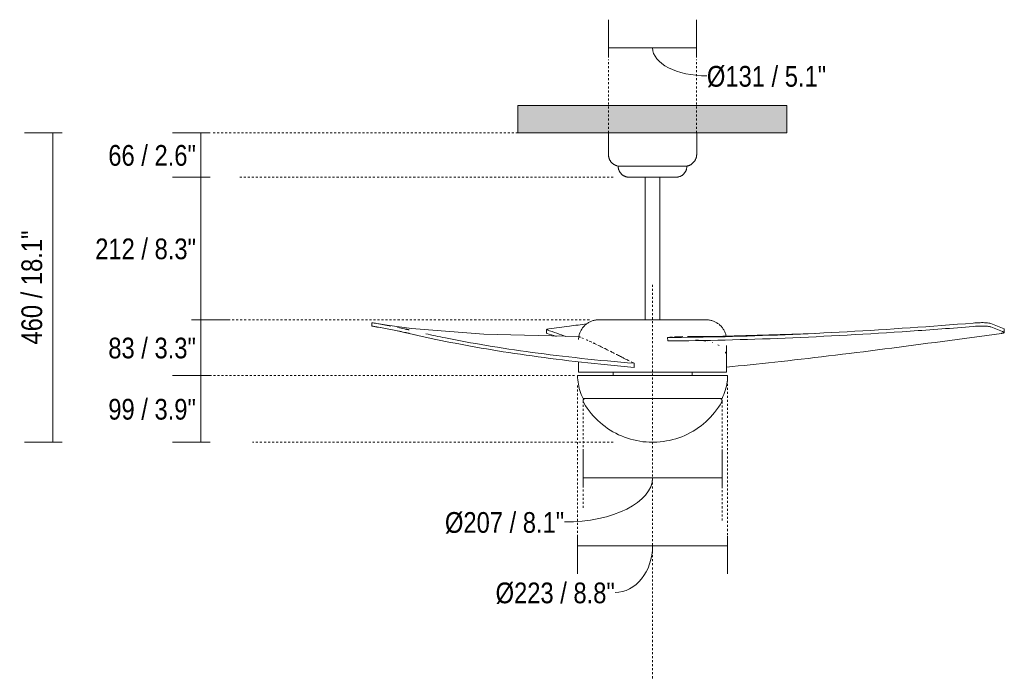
# Model space of a CAD drawing. Header units: millimetres. Extents: x 5654 to 11329, y -3177 to 7544.
# Tile 2 of 3: x 5654 to 7118, y 1189 to 2168. Entities that reach past the tile are written whole.
import ezdxf

# ---------------------------------------------------------------- set-up
doc = ezdxf.new("R2010")
doc.units = ezdxf.units.MM
doc.linetypes.add('Dash', pattern=[6, 3, -3])
doc.layers.add('A-ANNO-DIMS', color=7, linetype='Dash', lineweight=9, true_color=0xd2d2d2)
for name, color, linetype, lineweight in [('A-ANNO-DIMS-14', 7, 'Continuous', 9), ('A-CLNG', 7, 'Continuous', 9), ('E-ELEC-FIXT', 7, 'Continuous', 9)]:
    doc.layers.add(name, color=color, linetype=linetype, lineweight=lineweight)
doc.styles.add('Arial Narrow', font='ARIALN.TTF', dxfattribs={"height": 30.8})
doc.dimstyles.new('FARO_-_2_2mm_Arial_Narrow_mm_Inch_Horiz', dxfattribs={"dimscale": 304.8, "dimtxt": 31.521674, "dimasz": 0, "dimexe": 0.137795, "dimexo": 0.0625, "dimgap": 0.022966, "dimtad": 3, "dimtih": 1, "dimtoh": 1, "dimdec": 0, "dimzin": 0, "dimdsep": 46, "dimtxsty": 'Arial Narrow', "dimblk1": 'NONE', "dimblk2": 'NONE', "dimsah": 1, "dimcen": 0.09, "dimadec": 0, "dimazin": 0, "dimtfac": 1, "dimtdec": 4, "dimtix": 1, "dimtmove": 0, "dimatfit": 3, "dimfxl": 0.045932, "dimfxlon": 1, "dimtvp": 1, "dimtolj": 1, "dimtzin": 0, "dimarcsym": 2})
doc.dimstyles.new('FARO_-_2_2mm_Arial_Narrow_mm_Inch_Left', dxfattribs={"dimscale": 304.8, "dimtxt": 31.521674, "dimasz": 0, "dimexe": 0.137795, "dimexo": 0.0625, "dimgap": 0.022966, "dimtad": 1, "dimdec": 0, "dimzin": 0, "dimdsep": 46, "dimtxsty": 'Arial Narrow', "dimblk1": 'NONE', "dimblk2": 'NONE', "dimsah": 1, "dimcen": 0.09, "dimadec": 0, "dimazin": 0, "dimtfac": 1, "dimtdec": 4, "dimtix": 1, "dimtmove": 1, "dimatfit": 3, "dimfxl": 0.045932, "dimfxlon": 1, "dimtvp": 1, "dimtolj": 1, "dimtzin": 0, "dimarcsym": 2})
doc.dimstyles.new('FARO_-_2_2mm_Arial_Narrow_mm_Inch_Left_1', dxfattribs={"dimscale": 304.8, "dimtxt": 31.521674, "dimasz": 0, "dimexe": 0.137795, "dimexo": 0.0625, "dimgap": 0.022966, "dimtad": 1, "dimdec": 0, "dimzin": 0, "dimdsep": 46, "dimtxsty": 'Arial Narrow', "dimblk1": 'NONE', "dimblk2": 'NONE', "dimsah": 1, "dimcen": 0.09, "dimadec": 0, "dimazin": 0, "dimtfac": 1, "dimtdec": 4, "dimtix": 1, "dimtmove": 0, "dimatfit": 3, "dimfxl": 0.045932, "dimfxlon": 1, "dimtvp": 1, "dimtolj": 1, "dimtzin": 0, "dimarcsym": 2})
doc.dimstyles.new('FARO_-_2_2mm_Arial_Narrow_mm_Inch_Right', dxfattribs={"dimscale": 304.8, "dimtxt": 31.521674, "dimasz": 0, "dimexe": 0.137795, "dimexo": 0.0625, "dimgap": 0.022966, "dimtad": 1, "dimdec": 0, "dimzin": 0, "dimdsep": 46, "dimtxsty": 'Arial Narrow', "dimblk1": 'NONE', "dimblk2": 'NONE', "dimsah": 1, "dimcen": 0.09, "dimadec": 0, "dimazin": 0, "dimtfac": 1, "dimtdec": 4, "dimtix": 1, "dimtmove": 1, "dimatfit": 3, "dimfxl": 0.045932, "dimfxlon": 1, "dimtvp": 1, "dimtolj": 1, "dimtzin": 0, "dimarcsym": 2})

# ---------------------------------------------------------------- blocks, each defined once
blk = doc.blocks.new('33415 - 33721 NUU White ceiling fan-563461-Alzado_PDF')
at = {"layer": 'E-ELEC-FIXT'}
for p, q in [((6529.7, 2000), (6529.7, 1968)), ((6660.9, 1968), (6660.9, 2000)), ((6646.3, 1950.3), (6544.3, 1950.3)), ((6584.5, 1934), (6584.5, 1722)), ((6606, 1722), (6606, 1934)), ((6177.9, 1717.7), (6177.9, 1712.6)), ((6437.8, 1707.3), (6437.8, 1702.2)), ((7118.2, 1703.1), (7118.2, 1708.2)), ((6617.8, 1691.9), (6617.8, 1690.6)), ((6705.3, 1644.3), (6705.3, 1683.7)), ((6485.3, 1659.5), (6485.3, 1644.3)), ((6568, 1651.3), (6568, 1657.3)), ((6485.3, 1644.3), (6705.3, 1644.3)), ((6536.5, 1644.3), (6536.5, 1639.3)), ((6654, 1639.3), (6654, 1644.3)), ((6483.7, 1639.3), (6706.8, 1639.3)), ((6491.9, 1604.9), (6698.6, 1604.9))]:
    blk.add_line(p, q, dxfattribs=at)
at = {"layer": 'E-ELEC-FIXT', "flags": 128}
for points in [[(6544.3, 1950.3), (6543.6, 1950.5), (6542.9, 1950.6), (6542.2, 1950.8), (6541.5, 1951.1), (6540.8, 1951.3), (6540.2, 1951.6), (6539.5, 1951.9), (6538.9, 1952.3), (6538.3, 1952.6), (6537.7, 1953), (6537.1, 1953.4), (6536.5, 1953.9), (6535.9, 1954.3), (6535.4, 1954.8), (6534.9, 1955.3), (6534.4, 1955.8), (6533.9, 1956.4), (6533.5, 1956.9), (6533, 1957.5), (6532.6, 1958.1), (6532.2, 1958.7), (6531.9, 1959.3), (6531.5, 1960), (6531.2, 1960.6), (6531, 1961.3), (6530.7, 1962), (6530.5, 1962.7), (6530.3, 1963.3), (6530.1, 1964), (6530, 1964.8), (6529.8, 1965.5), (6529.8, 1966.2), (6529.7, 1966.9), (6529.7, 1967.6), (6529.7, 1968)], [(6660.9, 1968), (6660.9, 1967.3), (6660.8, 1966.6), (6660.7, 1965.8), (6660.6, 1965.1), (6660.5, 1964.4), (6660.4, 1963.7), (6660.2, 1963), (6660, 1962.3), (6659.7, 1961.6), (6659.4, 1961), (6659.2, 1960.3), (6658.8, 1959.7), (6658.5, 1959), (6658.1, 1958.4), (6657.7, 1957.8), (6657.3, 1957.2), (6656.9, 1956.7), (6656.4, 1956.1), (6655.9, 1955.6), (6655.4, 1955.1), (6654.9, 1954.6), (6654.3, 1954.1), (6653.8, 1953.7), (6653.2, 1953.2), (6652.6, 1952.8), (6652, 1952.5), (6651.4, 1952.1), (6650.7, 1951.8), (6650.1, 1951.5), (6649.4, 1951.2), (6648.7, 1951), (6648, 1950.7), (6647.3, 1950.6), (6646.6, 1950.4), (6646.3, 1950.3)], [(6560.3, 1934), (6559.6, 1934), (6559, 1934), (6558.4, 1934.1), (6557.7, 1934.2), (6557.1, 1934.3), (6556.5, 1934.4), (6555.8, 1934.6), (6555.2, 1934.8), (6554.6, 1935), (6554, 1935.3), (6553.5, 1935.5), (6552.9, 1935.8), (6552.3, 1936.1), (6551.8, 1936.4), (6551.2, 1936.8), (6550.7, 1937.2), (6550.2, 1937.5), (6549.7, 1938), (6549.2, 1938.4), (6548.8, 1938.8), (6548.4, 1939.3), (6547.9, 1939.8), (6547.5, 1940.3), (6547.2, 1940.8), (6546.8, 1941.3), (6546.5, 1941.9), (6546.2, 1942.4), (6545.9, 1943), (6545.6, 1943.6), (6545.4, 1944.2), (6545.1, 1944.8), (6544.9, 1945.4), (6544.8, 1946), (6544.6, 1946.6), (6544.5, 1947.3), (6544.4, 1947.9), (6544.3, 1948.5), (6544.3, 1949.2), (6544.3, 1949.8), (6544.3, 1950.3)], [(6646.3, 1950.3), (6646.3, 1949.7), (6646.2, 1949), (6646.2, 1948.4), (6646.1, 1947.8), (6646, 1947.1), (6645.9, 1946.5), (6645.7, 1945.9), (6645.6, 1945.3), (6645.4, 1944.7), (6645.1, 1944.1), (6644.9, 1943.5), (6644.6, 1942.9), (6644.3, 1942.3), (6644, 1941.8), (6643.7, 1941.2), (6643.3, 1940.7), (6642.9, 1940.2), (6642.5, 1939.7), (6642.1, 1939.2), (6641.6, 1938.7), (6641.2, 1938.3), (6640.7, 1937.9), (6640.2, 1937.5), (6639.7, 1937.1), (6639.2, 1936.7), (6638.6, 1936.4), (6638.1, 1936), (6637.5, 1935.7), (6637, 1935.5), (6636.4, 1935.2), (6635.8, 1935), (6635.2, 1934.8), (6634.5, 1934.6), (6633.9, 1934.4), (6633.3, 1934.3), (6632.7, 1934.2), (6632, 1934.1), (6631.4, 1934), (6630.8, 1934), (6630.3, 1934)], [(6565.8, 1934), (6565.3, 1934), (6564.6, 1934), (6563.9, 1934), (6563.3, 1934), (6562.8, 1934), (6562.3, 1934), (6561.8, 1934), (6561.5, 1934), (6561.1, 1934), (6560.8, 1934), (6560.6, 1934), (6560.4, 1934), (6560.3, 1934), (6560.3, 1934), (6560.3, 1934)], [(6560.3, 1934), (6560.3, 1934), (6560.4, 1934), (6560.5, 1934), (6560.7, 1934), (6561, 1934), (6561.3, 1934), (6561.6, 1934), (6562, 1934), (6562.5, 1934), (6563, 1934), (6563.6, 1934), (6564.2, 1934), (6564.9, 1934), (6565.6, 1934), (6566.4, 1934), (6567.2, 1934), (6568.1, 1934), (6569, 1934), (6569.9, 1934), (6570.9, 1934), (6571.9, 1934), (6573, 1934), (6574.1, 1934), (6575.2, 1934), (6576.4, 1934), (6577.5, 1934), (6578.8, 1934), (6580, 1934), (6581.3, 1934), (6582.6, 1934), (6583.9, 1934), (6585.2, 1934), (6586.6, 1934), (6587.9, 1934), (6589.3, 1934), (6590.7, 1934), (6592.1, 1934), (6593.5, 1934), (6594.9, 1934), (6596.3, 1934), (6597.7, 1934), (6599.1, 1934), (6600.5, 1934), (6601.8, 1934), (6603.2, 1934), (6604.6, 1934), (6605.9, 1934), (6607.2, 1934), (6608.5, 1934), (6609.8, 1934), (6611.1, 1934), (6612.3, 1934), (6613.5, 1934), (6614.7, 1934), (6615.9, 1934), (6617, 1934), (6618.1, 1934), (6619.1, 1934), (6620.1, 1934), (6621.1, 1934), (6622, 1934), (6622.9, 1934), (6623.7, 1934), (6624.5, 1934), (6625.3, 1934), (6626, 1934), (6626.6, 1934), (6627.2, 1934), (6627.7, 1934), (6628.2, 1934), (6628.7, 1934), (6629.1, 1934), (6629.4, 1934), (6629.7, 1934), (6629.9, 1934), (6630.1, 1934), (6630.2, 1934), (6630.3, 1934), (6630.3, 1934)], [(6630.3, 1934), (6630.2, 1934), (6630.2, 1934), (6630, 1934), (6629.8, 1934), (6629.6, 1934), (6629.3, 1934), (6628.9, 1934), (6628.5, 1934), (6628, 1934), (6627.5, 1934), (6626.9, 1934), (6626.3, 1934), (6625.6, 1934), (6624.9, 1934), (6624.7, 1934)], [(6485.7, 1697.1), (6344.2, 1700.4), (6237.1, 1709), (6200.7, 1713.9), (6188.9, 1715.9), (6187.6, 1716.1), (6187.6, 1716.1)], [(6485.3, 1692.8), (6485.3, 1693.1), (6485.4, 1694.3), (6485.5, 1695.5), (6485.7, 1696.7), (6485.9, 1697.8), (6486.1, 1699), (6486.4, 1700.2), (6486.8, 1701.3), (6487.2, 1702.5), (6487.6, 1703.6), (6488.1, 1704.7), (6488.7, 1705.8), (6489.3, 1706.8), (6489.9, 1707.9), (6490.5, 1708.9), (6491.2, 1709.9), (6492, 1710.8), (6492.7, 1711.7), (6493.6, 1712.6), (6494.4, 1713.5), (6495.3, 1714.3), (6496.2, 1715.1), (6497.1, 1715.8), (6498.1, 1716.5), (6499.1, 1717.2), (6500.1, 1717.8), (6501.2, 1718.4), (6502.3, 1719), (6503.4, 1719.5), (6504.5, 1719.9), (6505.6, 1720.4), (6506.8, 1720.7), (6507.9, 1721), (6509.1, 1721.3), (6510.3, 1721.6), (6511.5, 1721.7), (6512.7, 1721.9), (6513.9, 1722), (6515.1, 1722), (6515.4, 1722)], [(6515.4, 1722), (6515.5, 1722), (6515.7, 1722), (6516, 1722), (6516.4, 1722), (6517, 1722), (6517.7, 1722), (6518.5, 1722), (6519.5, 1722), (6520.5, 1722), (6521.7, 1722), (6522.8, 1722)], [(6675.1, 1722), (6675.1, 1722), (6674.9, 1722), (6674.6, 1722), (6674.1, 1722), (6673.5, 1722), (6672.8, 1722), (6672, 1722), (6671.1, 1722), (6670, 1722), (6668.8, 1722), (6667.5, 1722), (6666.1, 1722), (6664.6, 1722), (6662.9, 1722), (6661.2, 1722), (6659.3, 1722), (6657.4, 1722), (6655.3, 1722), (6653.2, 1722), (6650.9, 1722), (6648.6, 1722), (6646.2, 1722), (6643.6, 1722), (6641.1, 1722), (6638.4, 1722), (6635.7, 1722), (6632.9, 1722), (6630.1, 1722), (6627.2, 1722), (6624.2, 1722), (6621.2, 1722), (6618.2, 1722), (6615.1, 1722), (6612, 1722), (6608.8, 1722), (6605.7, 1722), (6602.5, 1722), (6599.3, 1722), (6596.1, 1722), (6592.9, 1722), (6589.7, 1722), (6586.6, 1722), (6583.4, 1722), (6580.2, 1722), (6577.1, 1722), (6574, 1722), (6571, 1722), (6567.9, 1722), (6565, 1722), (6562, 1722), (6559.2, 1722), (6556.3, 1722), (6553.6, 1722), (6550.9, 1722), (6548.3, 1722), (6545.7, 1722), (6543.3, 1722), (6540.9, 1722), (6538.6, 1722), (6536.4, 1722), (6534.3, 1722), (6532.3, 1722), (6530.3, 1722), (6528.5, 1722), (6526.8, 1722), (6525.2, 1722), (6523.8, 1722), (6522.4, 1722), (6521.1, 1722), (6520, 1722), (6519, 1722), (6518.1, 1722), (6517.4, 1722), (6516.7, 1722), (6516.2, 1722), (6515.8, 1722), (6515.6, 1722), (6515.4, 1722), (6515.4, 1722)], [(6667.8, 1722), (6668.1, 1722), (6669.4, 1722), (6670.5, 1722), (6671.5, 1722), (6672.4, 1722), (6673.2, 1722), (6673.8, 1722), (6674.3, 1722), (6674.7, 1722), (6675, 1722), (6675.1, 1722), (6675.1, 1722)], [(6675.1, 1722), (6676.3, 1722), (6677.5, 1721.9), (6678.7, 1721.8), (6679.9, 1721.6), (6681.1, 1721.4), (6682.3, 1721.1), (6683.5, 1720.8), (6684.6, 1720.5), (6685.7, 1720.1), (6686.9, 1719.6), (6688, 1719.1), (6689, 1718.6), (6690.1, 1718), (6691.1, 1717.4), (6692.1, 1716.7), (6693.1, 1716), (6694.1, 1715.3), (6695, 1714.5), (6695.9, 1713.7), (6696.7, 1712.9), (6697.6, 1712), (6698.4, 1711.1), (6699.1, 1710.1), (6699.8, 1709.1), (6700.5, 1708.1), (6701.1, 1707.1), (6701.7, 1706.1), (6702.3, 1705), (6702.8, 1703.9), (6703.2, 1702.8), (6703.6, 1701.6), (6704, 1700.5), (6704.3, 1699.3), (6704.6, 1698.2), (6704.7, 1697.5)], [(6211.1, 1706.4), (6237.7, 1700.7), (6244.2, 1699.3)], [(6836.4, 1701.7), (6682.3, 1697.2), (6649.1, 1697.1)], [(6659.1, 1691.9), (6663.7, 1691.7), (6670.4, 1691.3), (6674, 1691), (6677.1, 1690.6)], [(6491.9, 1604.9), (6490.6, 1607.8), (6489.3, 1610.8), (6488.2, 1613.8), (6487.2, 1616.9), (6486.3, 1620), (6485.6, 1623.1), (6485, 1626.3), (6484.5, 1629.4), (6484.1, 1632.6), (6483.8, 1635.8), (6483.7, 1639.1), (6483.7, 1639.3)], [(6706.8, 1639.3), (6706.7, 1636.1), (6706.5, 1632.8), (6706.1, 1629.7), (6705.6, 1626.5), (6705, 1623.3), (6704.3, 1620.2), (6703.4, 1617.1), (6702.4, 1614), (6701.3, 1611), (6700, 1608), (6698.7, 1605.1), (6698.6, 1604.9)], [(6492.3, 1599.9), (6492.3, 1600), (6492.2, 1600.1), (6492.1, 1600.3), (6492.1, 1600.4), (6492.1, 1600.5), (6492, 1600.6), (6492, 1600.8), (6492, 1600.9), (6491.9, 1601), (6491.9, 1601.2), (6491.9, 1601.3), (6491.9, 1601.4), (6491.9, 1601.6), (6491.9, 1601.7), (6491.9, 1601.8), (6491.9, 1602), (6491.9, 1602.1), (6492, 1602.2), (6492, 1602.4), (6492, 1602.5), (6492.1, 1602.6), (6492.1, 1602.7), (6492.2, 1602.9), (6492.2, 1603), (6492.3, 1603.1), (6492.3, 1603.2), (6492.4, 1603.3), (6492.5, 1603.4), (6492.6, 1603.6), (6492.6, 1603.7), (6492.7, 1603.8), (6492.8, 1603.9), (6492.9, 1603.9), (6493, 1604), (6493.1, 1604.1), (6493.2, 1604.2), (6493.3, 1604.3), (6493.4, 1604.4), (6493.5, 1604.4), (6493.7, 1604.5), (6493.8, 1604.6), (6493.9, 1604.6), (6494, 1604.7), (6494.2, 1604.7), (6494.3, 1604.7), (6494.4, 1604.8), (6494.5, 1604.8), (6494.7, 1604.8), (6494.8, 1604.9), (6494.9, 1604.9), (6495.1, 1604.9), (6495.2, 1604.9), (6495.2, 1604.9)], [(6595.1, 1540), (6590.4, 1540.1), (6585.7, 1540.4), (6581, 1540.8), (6576.3, 1541.5), (6571.7, 1542.3), (6567, 1543.4), (6562.5, 1544.6), (6558, 1546), (6553.5, 1547.6), (6549.1, 1549.3), (6544.8, 1551.2), (6540.6, 1553.3), (6536.4, 1555.6), (6532.4, 1558), (6528.4, 1560.6), (6524.6, 1563.4), (6520.8, 1566.3), (6517.2, 1569.3), (6513.7, 1572.5), (6510.4, 1575.8), (6507.1, 1579.3), (6504.1, 1582.9), (6501.1, 1586.6), (6498.3, 1590.4), (6495.7, 1594.3), (6493.2, 1598.3), (6492.3, 1599.9)], [(6495.2, 1604.9), (6495.3, 1604.9), (6495.5, 1604.9), (6495.9, 1604.9), (6496.5, 1604.9), (6496.9, 1604.9)], [(6695.3, 1604.9), (6695.2, 1604.9), (6695, 1604.9), (6694.6, 1604.9), (6694, 1604.9), (6693.3, 1604.9), (6692.4, 1604.9), (6691.4, 1604.9), (6690.2, 1604.9), (6688.9, 1604.9), (6687.4, 1604.9), (6685.8, 1604.9), (6684, 1604.9), (6682.1, 1604.9), (6680, 1604.9), (6677.8, 1604.9), (6675.5, 1604.9), (6673.1, 1604.9), (6670.5, 1604.9), (6667.8, 1604.9), (6665, 1604.9), (6662, 1604.9), (6659, 1604.9), (6655.9, 1604.9), (6652.6, 1604.9), (6649.3, 1604.9), (6645.9, 1604.9), (6642.4, 1604.9), (6638.9, 1604.9), (6635.2, 1604.9), (6631.5, 1604.9), (6627.8, 1604.9), (6624, 1604.9), (6620.1, 1604.9), (6616.2, 1604.9), (6612.3, 1604.9), (6608.3, 1604.9), (6604.3, 1604.9), (6600.3, 1604.9), (6596.3, 1604.9), (6592.3, 1604.9), (6588.3, 1604.9), (6584.4, 1604.9), (6580.4, 1604.9), (6576.5, 1604.9), (6572.5, 1604.9), (6568.7, 1604.9), (6564.8, 1604.9), (6561, 1604.9), (6557.3, 1604.9), (6553.6, 1604.9), (6550, 1604.9), (6546.5, 1604.9), (6543, 1604.9), (6539.7, 1604.9), (6536.4, 1604.9), (6533.2, 1604.9), (6530.1, 1604.9), (6527.1, 1604.9), (6524.3, 1604.9), (6521.5, 1604.9), (6518.9, 1604.9), (6516.3, 1604.9), (6513.9, 1604.9), (6511.7, 1604.9), (6509.5, 1604.9), (6507.5, 1604.9), (6505.7, 1604.9), (6504, 1604.9), (6502.4, 1604.9), (6501, 1604.9), (6499.7, 1604.9), (6498.6, 1604.9), (6497.7, 1604.9), (6496.9, 1604.9), (6496.2, 1604.9), (6495.7, 1604.9), (6495.4, 1604.9), (6495.2, 1604.9), (6495.2, 1604.9)], [(6698.2, 1599.9), (6695.8, 1595.8), (6693.2, 1591.9), (6690.5, 1588), (6687.6, 1584.3), (6684.6, 1580.6), (6681.4, 1577.1), (6678.1, 1573.8), (6674.7, 1570.5), (6671.1, 1567.4), (6667.4, 1564.5), (6663.6, 1561.7), (6659.7, 1559), (6655.7, 1556.5), (6651.6, 1554.2), (6647.4, 1552), (6643.1, 1550), (6638.7, 1548.2), (6634.3, 1546.6), (6629.8, 1545.1), (6625.2, 1543.8), (6620.6, 1542.7), (6616, 1541.8), (6611.3, 1541.1), (6606.6, 1540.5), (6601.9, 1540.2), (6597.2, 1540), (6595.4, 1540)], [(6693.7, 1604.9), (6694.3, 1604.9), (6694.8, 1604.9), (6695.1, 1604.9), (6695.3, 1604.9), (6695.3, 1604.9)], [(6695.3, 1604.9), (6695.4, 1604.9), (6695.6, 1604.9), (6695.7, 1604.9), (6695.8, 1604.8), (6696, 1604.8), (6696.1, 1604.8), (6696.2, 1604.8), (6696.4, 1604.7), (6696.5, 1604.7), (6696.6, 1604.6), (6696.7, 1604.6), (6696.8, 1604.5), (6697, 1604.4), (6697.1, 1604.4), (6697.2, 1604.3), (6697.3, 1604.2), (6697.4, 1604.1), (6697.5, 1604.1), (6697.6, 1604), (6697.7, 1603.9), (6697.8, 1603.8), (6697.9, 1603.7), (6698, 1603.6), (6698, 1603.5), (6698.1, 1603.3), (6698.2, 1603.2), (6698.3, 1603.1), (6698.3, 1603), (6698.4, 1602.9), (6698.4, 1602.8), (6698.5, 1602.6), (6698.5, 1602.5), (6698.5, 1602.4), (6698.6, 1602.2), (6698.6, 1602.1), (6698.6, 1602), (6698.6, 1601.9), (6698.6, 1601.7), (6698.6, 1601.6), (6698.6, 1601.5), (6698.6, 1601.3), (6698.6, 1601.2), (6698.6, 1601.1), (6698.6, 1600.9), (6698.6, 1600.8), (6698.5, 1600.7), (6698.5, 1600.5), (6698.4, 1600.4), (6698.4, 1600.3), (6698.3, 1600.2), (6698.3, 1600), (6698.2, 1599.9), (6698.2, 1599.9)], [(6595.4, 1540), (6595.4, 1540), (6595.4, 1540), (6595.4, 1540), (6595.4, 1540), (6595.4, 1540), (6595.4, 1540), (6595.4, 1540), (6595.4, 1540), (6595.4, 1540), (6595.4, 1540), (6595.4, 1540), (6595.4, 1540), (6595.4, 1540), (6595.4, 1540), (6595.4, 1540), (6595.4, 1540), (6595.4, 1540), (6595.4, 1540), (6595.4, 1540), (6595.3, 1540), (6595.3, 1540), (6595.3, 1540), (6595.3, 1540), (6595.3, 1540), (6595.3, 1540), (6595.3, 1540), (6595.3, 1540), (6595.3, 1540), (6595.3, 1540), (6595.3, 1540), (6595.3, 1540), (6595.3, 1540), (6595.3, 1540), (6595.3, 1540), (6595.3, 1540), (6595.3, 1540), (6595.3, 1540), (6595.3, 1540), (6595.3, 1540), (6595.3, 1540), (6595.2, 1540), (6595.2, 1540), (6595.2, 1540), (6595.2, 1540), (6595.2, 1540), (6595.2, 1540), (6595.2, 1540), (6595.2, 1540), (6595.2, 1540), (6595.2, 1540), (6595.2, 1540), (6595.2, 1540), (6595.2, 1540), (6595.2, 1540), (6595.2, 1540), (6595.2, 1540), (6595.2, 1540), (6595.2, 1540), (6595.2, 1540), (6595.2, 1540), (6595.2, 1540), (6595.2, 1540), (6595.2, 1540), (6595.2, 1540), (6595.2, 1540), (6595.2, 1540), (6595.1, 1540), (6595.1, 1540), (6595.1, 1540), (6595.1, 1540), (6595.1, 1540), (6595.1, 1540), (6595.1, 1540), (6595.1, 1540), (6595.1, 1540)], [(6595.1, 1540), (6595.1, 1540), (6595.1, 1540), (6595.1, 1540), (6595.1, 1540), (6595.1, 1540), (6595.1, 1540), (6595.1, 1540), (6595.1, 1540), (6595.2, 1540), (6595.2, 1540), (6595.2, 1540), (6595.2, 1540), (6595.2, 1540), (6595.2, 1540), (6595.2, 1540), (6595.2, 1540), (6595.2, 1540), (6595.2, 1540), (6595.2, 1540), (6595.2, 1540), (6595.2, 1540), (6595.2, 1540), (6595.2, 1540), (6595.2, 1540), (6595.2, 1540), (6595.2, 1540), (6595.2, 1540), (6595.2, 1540), (6595.2, 1540), (6595.2, 1540), (6595.2, 1540), (6595.2, 1540), (6595.2, 1540), (6595.3, 1540), (6595.3, 1540), (6595.3, 1540), (6595.3, 1540), (6595.3, 1540), (6595.3, 1540), (6595.3, 1540), (6595.3, 1540), (6595.3, 1540), (6595.3, 1540), (6595.3, 1540), (6595.3, 1540), (6595.3, 1540), (6595.3, 1540), (6595.3, 1540), (6595.3, 1540), (6595.3, 1540), (6595.3, 1540), (6595.3, 1540), (6595.3, 1540), (6595.3, 1540), (6595.3, 1540), (6595.4, 1540), (6595.4, 1540), (6595.4, 1540), (6595.4, 1540), (6595.4, 1540), (6595.4, 1540), (6595.4, 1540), (6595.4, 1540), (6595.4, 1540), (6595.4, 1540), (6595.4, 1540), (6595.4, 1540), (6595.4, 1540), (6595.4, 1540), (6595.4, 1540), (6595.4, 1540), (6595.4, 1540), (6595.4, 1540), (6595.4, 1540), (6595.4, 1540)]]:
    blk.add_lwpolyline(points, dxfattribs=at)
at = {"layer": 'E-ELEC-FIXT'}
for points, knots in [([(6177.9, 1717.7), (6178, 1717.7), (6178.9, 1717.6), (6182.4, 1717), (6185.5, 1716.5)], [-0.6, -0.6, -0.6, -0.6, -0.4, 0, 0, 0, 0]), ([(6497.4, 1715.9), (6488.8, 1714.8), (6470.1, 1712.3), (6451.3, 1709.8), (6441.2, 1708.4)], [-0.9233398, -0.9233398, -0.9233398, -0.9233398, -0.5, 0, 0, 0, 0]), ([(6617.5, 1695.7), (6645.3, 1695.8), (6731, 1697), (6883.5, 1703.3), (7009.6, 1712.1), (7072.1, 1717.1)], [-1, -1, -1, -1, -0.8, -0.4, 0, 0, 0, 0]), ([(7072.1, 1717.1), (7075.6, 1717.4), (7082.5, 1717.8), (7092.4, 1717.7), (7096.8, 1717), (7098.3, 1716.5)], [-1, -1, -1, -1, -0.7, -0.4, 0, 0, 0, 0]), ([(6226.6, 1708.4), (6227, 1708.3), (6227.8, 1708.2), (6229.1, 1707.9), (6230.1, 1707.7), (6231, 1707.5), (6231.9, 1707.3), (6232.7, 1707.1), (6233.2, 1707), (6233.4, 1706.9)], [-1, -1, -1, -1, -0.75, -0.625, -0.5, -0.375, -0.25, -0.125, 0, 0, 0, 0]), ([(6231, 1702.4), (6230.7, 1702.4), (6230.1, 1702.6), (6229.1, 1702.8), (6227.8, 1703.1), (6227, 1703.2), (6226.6, 1703.3)], [-0.625, -0.625, -0.625, -0.625, -0.5, -0.375, -0.25, 0, 0, 0, 0]), ([(6229.1, 1702.8), (6228.8, 1702.9), (6227.8, 1703.1), (6227, 1703.2), (6226.6, 1703.3)], [-0.375, -0.375, -0.375, -0.375, -0.25, 0, 0, 0, 0]), ([(6568, 1651.3), (6541.1, 1653.6), (6462.6, 1661.3), (6344.2, 1678), (6266.9, 1693.7), (6233.4, 1701.8)], [-1, -1, -1, -1, -0.8, -0.4, 0, 0, 0, 0]), ([(6258.2, 1701.2), (6267.6, 1699.1), (6314.6, 1689.2), (6412.3, 1672.7), (6514.2, 1661.6), (6568, 1657.3)], [-0.9046247, -0.9046247, -0.9046247, -0.9046247, -0.8, -0.4, 0, 0, 0, 0]), ([(6441.2, 1708.4), (6440.6, 1708.3), (6439.7, 1708.2), (6438.7, 1707.9), (6438.2, 1707.7), (6437.8, 1707.5), (6437.7, 1707.3), (6437.8, 1707.1), (6438, 1707), (6438.2, 1706.9)], [-1, -1, -1, -1, -0.75, -0.625, -0.5, -0.375, -0.25, -0.125, 0, 0, 0, 0]), ([(7072.1, 1712), (7040.9, 1709.5), (6946.8, 1702.6), (6790.9, 1693.7), (6673.3, 1690.9), (6617.8, 1690.6)], [-1, -1, -1, -1, -0.8, -0.4, 0, 0, 0, 0]), ([(6705.2, 1651.7), (6728.4, 1653.9), (6802.9, 1661.5), (6938.7, 1678), (7055.4, 1693.7), (7114.3, 1701.8)], [-0.989078, -0.989078, -0.989078, -0.989078, -0.8, -0.4, 0, 0, 0, 0]), ([(7098.3, 1711.4), (7097.2, 1711.8), (7093.8, 1712.5), (7084.8, 1712.8), (7076.8, 1712.4), (7072.1, 1712)], [-1, -1, -1, -1, -0.7, -0.4, 0, 0, 0, 0]), ([(7114.3, 1701.8), (7114.6, 1701.9), (7115.2, 1702), (7116.1, 1702.2), (7116.9, 1702.4), (7117.6, 1702.6), (7118, 1702.8), (7118.3, 1703.1), (7118.2, 1703.2), (7118, 1703.3)], [-1, -1, -1, -1, -0.875, -0.75, -0.625, -0.5, -0.375, -0.25, 0, 0, 0, 0]), ([(6488, 1696.1), (6487.6, 1696.3), (6487.1, 1696.5), (6486.7, 1696.7), (6486.6, 1696.7)], [-0.6545975, -0.6545975, -0.6545975, -0.6545975, -0.6, -0.55383, -0.55383, -0.55383, -0.55383]), ([(6512.1, 1685.3), (6510.8, 1685.9), (6509.1, 1686.7), (6507.5, 1687.5), (6507.1, 1687.6)], [-0.26461259, -0.26461259, -0.26461259, -0.26461259, -0.2, -0.18015047, -0.18015047, -0.18015047, -0.18015047]), ([(6521.3, 1680.7), (6521.2, 1680.8), (6518.6, 1682.1), (6516.1, 1683.3), (6513.9, 1684.4)], [-0.4064435, -0.4064435, -0.4064435, -0.4064435, -0.4, -0.2930698, -0.2930698, -0.2930698, -0.2930698]), ([(6640.4, 1696.9), (6638.4, 1696.9), (6634.2, 1696.7), (6629.9, 1696.5), (6627.7, 1696.4)], [-0.2736453, -0.2736453, -0.2736453, -0.2736453, -0.2, -0.1188188, -0.1188188, -0.1188188, -0.1188188]), ([(6538.5, 1672.1), (6538.1, 1672.3), (6536, 1673.4), (6533.9, 1674.4), (6532.3, 1675.2)], [-0.64114039, -0.64114039, -0.64114039, -0.64114039, -0.625, -0.56025545, -0.56025545, -0.56025545, -0.56025545]), ([(6550.5, 1666), (6550, 1666.2), (6547.5, 1667.5), (6544.5, 1669), (6542, 1670.3), (6541.4, 1670.6)], [-0.792518, -0.792518, -0.792518, -0.792518, -0.775, -0.7, -0.6789513, -0.6789513, -0.6789513, -0.6789513]), ([(6703.5, 1674), (6703.6, 1673.8), (6703.8, 1673.3), (6704, 1672.8), (6704.1, 1672.5)], [-0.38820428, -0.38820428, -0.38820428, -0.38820428, -0.375, -0.35775644, -0.35775644, -0.35775644, -0.35775644]), ([(6560.5, 1661), (6558.8, 1661.9), (6555.6, 1663.4), (6552.5, 1665), (6551.1, 1665.7)], [-0.9127627, -0.9127627, -0.9127627, -0.9127627, -0.85, -0.8, -0.8, -0.8, -0.8])]:
    blk.add_open_spline(points, degree=3, knots=knots, dxfattribs=at)
for points in [[(6185.5, 1716.5), (6192.3, 1715.2), (6199.2, 1713.9), (6206, 1712.5)], [(7098.3, 1716.5), (7101.6, 1715.2), (7108.2, 1712.5), (7114.7, 1709.8), (7118, 1708.4)], [(6185.5, 1711.4), (6183.1, 1711.8), (6179.4, 1712.5), (6178, 1712.7), (6177.9, 1712.6)], [(6180.9, 1712), (6184, 1711.5), (6187.1, 1710.9), (6190.4, 1710.4)], [(6226.6, 1703.3), (6219.7, 1704.7), (6206, 1707.4), (6192.3, 1710.1), (6185.5, 1711.4)], [(6216.3, 1710.5), (6219.7, 1709.8), (6223.1, 1709.1), (6226.6, 1708.4)], [(6233.4, 1701.8), (6233.2, 1701.9), (6232.7, 1702), (6232.2, 1702.1), (6231.9, 1702.2)], [(6438.2, 1701.8), (6438, 1701.9), (6437.8, 1702), (6437.7, 1702.1), (6437.8, 1702.2)], [(6438.2, 1706.9), (6448.6, 1703.6), (6458.1, 1700.3), (6466.6, 1697.1)], [(6452, 1697.2), (6447.6, 1698.8), (6443, 1700.3), (6438.2, 1701.8)], [(7118, 1703.3), (7114.7, 1704.7), (7108.2, 1707.4), (7101.6, 1710.1), (7098.3, 1711.4)], [(7118, 1708.4), (7118.2, 1708.4), (7118.2, 1708.3), (7118.2, 1708.2)], [(6492.5, 1694.2), (6491.7, 1694.6), (6490.9, 1694.9), (6490.2, 1695.2)], [(6497.9, 1691.9), (6497.5, 1692), (6497.1, 1692.2), (6496.8, 1692.4)], [(6499.1, 1691.3), (6498.7, 1691.5), (6498.3, 1691.7), (6497.9, 1691.9)], [(6504.9, 1688.7), (6503.6, 1689.3), (6502.3, 1689.9), (6501.1, 1690.4)], [(6624.8, 1696.2), (6622.4, 1696), (6620, 1695.9), (6617.5, 1695.7)], [(6617.5, 1695.7), (6617.6, 1695), (6617.8, 1693.8), (6617.8, 1692.5), (6617.8, 1691.9)], [(6650.4, 1697.1), (6649.3, 1697.1), (6648.2, 1697.1), (6647.1, 1697.1)], [(6671.6, 1690.8), (6672.6, 1690.7), (6673.5, 1690.6), (6674.3, 1690.4)], [(6683.8, 1688.3), (6684, 1688.2), (6684.1, 1688.2), (6684.3, 1688.1)], [(6692.4, 1684.9), (6693, 1684.5), (6693.6, 1684.2), (6694.2, 1683.9)], [(6529.7, 1676.5), (6527.4, 1677.7), (6525.2, 1678.8), (6523.1, 1679.9)], [(6568, 1657.3), (6566.4, 1658.1), (6564.8, 1658.9), (6563.3, 1659.6)], [(6705.2, 1667.4), (6705.2, 1667.1), (6705.2, 1666.8), (6705.2, 1666.5)]]:
    blk.add_open_spline(points, degree=3, dxfattribs=at)
blk = doc.blocks.new('DIMBLOCK1-Alzado_PDF')
at = {"layer": 'A-ANNO-DIMS-14', "color": 251, "true_color": 0x5b5b5b, "transparency": 16777216}
for p, q in [((6530, 2112.1), (6530, 2168.1)), ((6660.5, 2112.1), (6660.5, 2168.1)), ((6530, 2126.1), (6660.5, 2126.1)), ((6530, 2126.1), (6530, 2112.1)), ((6660.5, 2126.1), (6660.5, 2112.1))]:
    blk.add_line(p, q, dxfattribs=at)
blk.add_ellipse((6676.1, 2126.1), major_axis=(80.8, 0), ratio=0.514303, start_param=3.141593, end_param=4.712389, dxfattribs=at)
at = {"layer": 'A-ANNO-DIMS-14', "color": 0, "transparency": 16777216, "insert": (6676.1, 2099.3), "char_height": 30.8, "width": 213.147, "attachment_point": 1, "line_spacing_factor": 0.974696, "style": 'Arial Narrow'}
blk.add_mtext('Ø131 / 5.1"', dxfattribs=at)
blk = doc.blocks.new('_None')
blk = doc.blocks.new('DIMBLOCK2-Alzado_PDF')
at = {"layer": 'A-ANNO-DIMS-14', "color": 251, "true_color": 0x5b5b5b, "transparency": 16777216}
for p, q in [((5937.7, 2000), (5881.7, 2000)), ((5923.7, 2000), (5923.7, 1934)), ((5923.7, 2000), (5937.7, 2000)), ((5937.7, 1934), (5881.7, 1934)), ((5923.7, 1934), (5937.7, 1934))]:
    blk.add_line(p, q, dxfattribs=at)
at = {"layer": 'A-ANNO-DIMS-14', "color": 0, "transparency": 16777216, "insert": (5786.1, 1981.8), "char_height": 30.8, "width": 156.708, "attachment_point": 1, "line_spacing_factor": 0.974696, "style": 'Arial Narrow'}
blk.add_mtext('66 / 2.6"', dxfattribs=at)
blk = doc.blocks.new('DIMBLOCK3-Alzado_PDF')
at = {"layer": 'A-ANNO-DIMS-14', "color": 251, "true_color": 0x5b5b5b, "transparency": 16777216}
for p, q in [((5937.7, 1934), (5881.7, 1934)), ((5923.7, 1934), (5923.7, 1722)), ((5923.7, 1934), (5937.7, 1934)), ((5923.7, 1722), (5909.7, 1722)), ((5923.6, 1722), (5965.7, 1722))]:
    blk.add_line(p, q, dxfattribs=at)
at = {"layer": 'A-ANNO-DIMS-14', "color": 0, "transparency": 16777216, "insert": (5766.6, 1842.8), "char_height": 30.8, "width": 180.124, "attachment_point": 1, "line_spacing_factor": 0.974696, "style": 'Arial Narrow'}
blk.add_mtext('212 / 8.3"', dxfattribs=at)
blk = doc.blocks.new('DIMBLOCK4-Alzado_PDF')
at = {"layer": 'A-ANNO-DIMS-14', "color": 251, "true_color": 0x5b5b5b, "transparency": 16777216}
for p, q in [((5923.7, 1722), (5909.7, 1722)), ((5923.6, 1722), (5965.7, 1722)), ((5923.7, 1722), (5923.7, 1639.3)), ((5937.7, 1639.3), (5881.7, 1639.3)), ((5923.7, 1639.3), (5937.7, 1639.3))]:
    blk.add_line(p, q, dxfattribs=at)
at = {"layer": 'A-ANNO-DIMS-14', "color": 0, "transparency": 16777216, "insert": (5786.1, 1695.4), "char_height": 30.8, "width": 156.708, "attachment_point": 1, "line_spacing_factor": 0.974696, "style": 'Arial Narrow'}
blk.add_mtext('83 / 3.3"', dxfattribs=at)
blk = doc.blocks.new('DIMBLOCK5-Alzado_PDF')
at = {"layer": 'A-ANNO-DIMS-14', "color": 251, "true_color": 0x5b5b5b, "transparency": 16777216}
for p, q in [((5937.7, 1639.3), (5881.7, 1639.3)), ((5923.7, 1639.3), (5923.7, 1540)), ((5923.7, 1639.3), (5937.7, 1639.3)), ((5937.7, 1540), (5881.7, 1540)), ((5923.7, 1540), (5937.7, 1540))]:
    blk.add_line(p, q, dxfattribs=at)
at = {"layer": 'A-ANNO-DIMS-14', "color": 0, "transparency": 16777216, "insert": (5786.1, 1604.4), "char_height": 30.8, "width": 156.708, "attachment_point": 1, "line_spacing_factor": 0.974696, "style": 'Arial Narrow'}
blk.add_mtext('99 / 3.9"', dxfattribs=at)
blk = doc.blocks.new('DIMBLOCK6-Alzado_PDF')
at = {"layer": 'A-ANNO-DIMS-14', "color": 251, "true_color": 0x5b5b5b, "transparency": 16777216}
for p, q in [((5717.7, 2000), (5661.7, 2000)), ((5703.7, 2000), (5703.7, 1540)), ((5703.7, 2000), (5717.7, 2000)), ((5717.7, 1540), (5661.7, 1540)), ((5703.7, 1540), (5717.7, 1540))]:
    blk.add_line(p, q, dxfattribs=at)
at = {"layer": 'A-ANNO-DIMS-14', "color": 0, "transparency": 16777216, "insert": (5656.9, 1685.2), "char_height": 30.8, "width": 203.54, "attachment_point": 1, "rotation": 90, "line_spacing_factor": 0.974696, "style": 'Arial Narrow'}
blk.add_mtext('460 / 18.1"', dxfattribs=at)
blk = doc.blocks.new('DIMBLOCK7-Alzado_PDF')
at = {"layer": 'A-ANNO-DIMS-14', "color": 251, "true_color": 0x5b5b5b, "transparency": 16777216}
for p, q in [((6483.7, 1400.1), (6483.7, 1344.1)), ((6483.7, 1386.1), (6483.7, 1400.1)), ((6706.8, 1400.1), (6706.8, 1344.1)), ((6706.8, 1386.1), (6706.8, 1400.1)), ((6483.7, 1386.1), (6706.8, 1386.1))]:
    blk.add_line(p, q, dxfattribs=at)
blk.add_ellipse((6539.5, 1386.1), major_axis=(0, 69.5), ratio=0.803036, start_param=3.141593, end_param=4.712389, dxfattribs=at)
at = {"layer": 'A-ANNO-DIMS-14', "color": 0, "transparency": 16777216, "insert": (6361.9, 1331.4), "char_height": 30.8, "width": 213.147, "attachment_point": 1, "line_spacing_factor": 0.974696, "style": 'Arial Narrow'}
blk.add_mtext('Ø223 / 8.8"', dxfattribs=at)
blk = doc.blocks.new('DIMBLOCK8-Alzado_PDF')
at = {"layer": 'A-ANNO-DIMS-14', "color": 251, "true_color": 0x5b5b5b, "transparency": 16777216}
for p, q in [((6491.9, 1486.9), (6491.9, 1529)), ((6698.6, 1486.9), (6698.6, 1529)), ((6491.9, 1487), (6698.6, 1487)), ((6491.9, 1487), (6491.9, 1473)), ((6698.6, 1487), (6698.6, 1473))]:
    blk.add_line(p, q, dxfattribs=at)
blk.add_ellipse((6464.2, 1487), major_axis=(131, 0), ratio=0.500819, start_param=4.712389, end_param=6.283185, dxfattribs=at)
at = {"layer": 'A-ANNO-DIMS-14', "color": 0, "transparency": 16777216, "insert": (6286.6, 1436.1), "char_height": 30.8, "width": 213.147, "attachment_point": 1, "line_spacing_factor": 0.974696, "style": 'Arial Narrow'}
blk.add_mtext('Ø207 / 8.1"', dxfattribs=at)

msp = doc.modelspace()

# ---------------------------------------------------------------- hatches: boundary and pattern name
at = {"layer": 'A-CLNG', "true_color": 0xe8e8e8}
msp.add_hatch(color=254, dxfattribs=at).paths.add_polyline_path([(6597.6, 2000), (6795, 2000), (6795, 2040.5), (6395, 2040.5), (6395, 2000), (6590.8, 2000)])

# ---------------------------------------------------------------- linework, layer by layer
at = {"layer": 'A-ANNO-DIMS'}
for p, q in [((6530, 2000), (6530, 2109)), ((6660.5, 2000), (6660.5, 2109)), ((6395, 2000), (5939.2, 2000)), ((6536.6, 1934), (5981.6, 1934)), ((6595.3, 1774), (6595.3, 1189)), ((6501.3, 1722), (5920.9, 1722)), ((6479.3, 1639.3), (5934.3, 1639.3)), ((6706.8, 1633), (6706.8, 1393)), ((6483.7, 1624.3), (6483.7, 1394.3)), ((6491.9, 1601.5), (6491.9, 1441.5)), ((6698.6, 1600.7), (6698.6, 1420.7)), ((6536.6, 1540), (6000.3, 1540))]:
    msp.add_line(p, q, dxfattribs=at)
at = {"layer": 'A-CLNG'}
for p, q in [((6395, 2040.5), (6795, 2040.5)), ((6395, 2000), (6395, 2040.5)), ((6795, 2040.5), (6795, 2000)), ((6795, 2000), (6395, 2000))]:
    msp.add_line(p, q, dxfattribs=at)

# ---------------------------------------------------------------- block references
at = {"layer": 'E-ELEC-FIXT'}
msp.add_blockref('33415 - 33721 NUU White ceiling fan-563461-Alzado_PDF', (0, 0), dxfattribs=at)

# ---------------------------------------------------------------- dimensions: what is measured, and where the dimension line sits
at = {"layer": 'A-ANNO-DIMS', "color": 251, "linetype": 'Continuous', "true_color": 0x5b5b5b}
for base, p1, p2, dimstyle, override, picture, middle in [((6660.5446, 2126.0682), (6529.9887, 2112.0682), (6660.5446, 2112.0682), 'FARO_-_2_2mm_Arial_Narrow_mm_Inch_Left', {"dimpost": '<>', "dimfxl": 130.555898}, 'DIMBLOCK1-Alzado_PDF', (6782.6683, 2078.7536)), ((6698.6, 1487), (6491.9, 1473), (6698.6, 1473), 'FARO_-_2_2mm_Arial_Narrow_mm_Inch_Right', {"dimpost": '<>', "dimfxl": 206.764993}, 'DIMBLOCK8-Alzado_PDF', (6393.1, 1415.6)), ((6706.8, 1386.1), (6483.7, 1400.1), (6706.8, 1400.1), 'FARO_-_2_2mm_Arial_Narrow_mm_Inch_Right', {"dimpost": '<>', "dimfxl": 223.093779}, 'DIMBLOCK7-Alzado_PDF', (6468.4, 1310.9))]:
    dim = msp.add_linear_dim(base=base, p1=p1, p2=p2, text='Ø<>', dimstyle=dimstyle, override=override, dxfattribs=at)
    dim.commit()
    dim.dimension.update_dxf_attribs({"geometry": picture, "text_midpoint": middle, "dimtype": 160})
for base, p1, p2, dimstyle, override, picture, middle in [((5703.7, 1540), (5717.7, 2000), (5717.7, 1540), 'FARO_-_2_2mm_Arial_Narrow_mm_Inch_Left_1', {"dimpost": '<>', "dimfxl": 460.009347}, 'DIMBLOCK6-Alzado_PDF', (5676.8, 1770)), ((5923.7, 1934), (5937.7, 2000), (5937.7, 1934), 'FARO_-_2_2mm_Arial_Narrow_mm_Inch_Horiz', {"dimpost": '<>', "dimfxl": 66.009347}, 'DIMBLOCK2-Alzado_PDF', (5838.6, 1967)), ((5923.7, 1722), (5937.7, 1934), (5909.7, 1722), 'FARO_-_2_2mm_Arial_Narrow_mm_Inch_Horiz', {"dimpost": '<>', "dimfxl": 213.84046}, 'DIMBLOCK3-Alzado_PDF', (5828.6, 1828)), ((5923.7, 1639.3), (5909.7, 1722), (5937.7, 1639.3), 'FARO_-_2_2mm_Arial_Narrow_mm_Inch_Horiz', {"dimpost": '<>', "dimfxl": 87.328693}, 'DIMBLOCK4-Alzado_PDF', (5838.7, 1680.6)), ((5923.7, 1540), (5937.7, 1639.3), (5937.7, 1540), 'FARO_-_2_2mm_Arial_Narrow_mm_Inch_Horiz', {"dimpost": '<>', "dimfxl": 99.282407}, 'DIMBLOCK5-Alzado_PDF', (5838.7, 1589.6))]:
    dim = msp.add_linear_dim(base=base, p1=p1, p2=p2, angle=90, dimstyle=dimstyle, override=override, dxfattribs=at)
    dim.commit()
    dim.dimension.update_dxf_attribs({"geometry": picture, "text_midpoint": middle})

doc.saveas('drawing.dxf')
